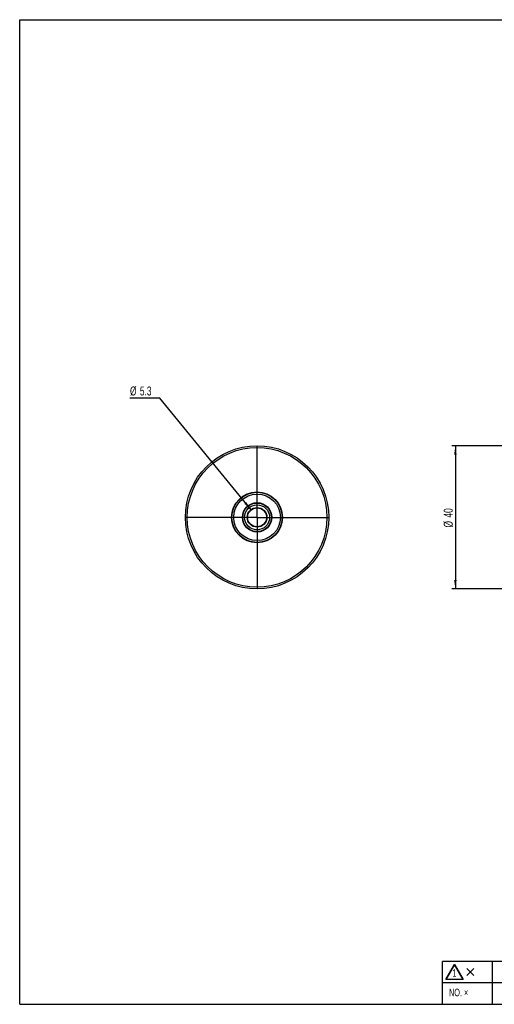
# Model space of a CAD drawing. Extents: x 80 to 2045, y 55 to 1448.
# Tile 1 of 4: x 80 to 742, y 55 to 1430. Entities that reach past the tile are written whole.
import ezdxf
from ezdxf.enums import TextEntityAlignment as Align

# ---------------------------------------------------------------- set-up
doc = ezdxf.new("R2010")
doc.units = 0
doc.header["$LTSCALE"] = 5
doc.layers.get('0').update_dxf_attribs({"linetype": 'CONTINUOUS'})
doc.layers.add('00_FORMAT', color=7, linetype='CONTINUOUS')
doc.dimstyles.new('SLDDIMSTYLE0', dxfattribs={"dimtxt": 12.5, "dimasz": 12.5, "dimexe": 0, "dimexo": 0.0625, "dimgap": 3.125, "dimtad": 0, "dimtih": 1, "dimtoh": 1, "dimlfac": 0.2, "dimrnd": 1e-09, "dimzin": 12, "dimsah": 1, "dimcen": 0, "dimazin": 3, "dimtfac": 1, "dimtofl": 0, "dimtmove": 0, "dimatfit": 3})
doc.dimstyles.new('SLDDIMSTYLE1', dxfattribs={"dimtxt": 12.5, "dimasz": 12.5, "dimexe": 0, "dimexo": 0.0625, "dimgap": 3.125, "dimtad": 1, "dimlfac": 0.2, "dimrnd": 1e-09, "dimzin": 12, "dimsah": 1, "dimcen": 0.09, "dimazin": 3, "dimtfac": 1, "dimtofl": 0, "dimtmove": 0, "dimatfit": 3})

# ---------------------------------------------------------------- blocks, each defined once
blk = doc.blocks.new('_D')
at = {"color": 7, "linetype": 'CONTINUOUS'}
for p, q in [((275.8, 901.5), (234, 901.5)), ((403, 745.3), (275.8, 901.5))]:
    blk.add_line(p, q, dxfattribs=at)
blk.add_solid([(403, 745.3), (396.5, 756.1), (393.8, 753.9)], dxfattribs=at)
at = {"color": 7, "linetype": 'CONTINUOUS', "width": 0.7}
for s, p in [('%%c', (234, 901.5, 650.5)), ('5.3', (247.8, 901.5, 650.5))]:
    blk.add_text(s, height=12.5, dxfattribs=at).set_placement(p, align=Align.BOTTOM_LEFT)
blk = doc.blocks.new('SW_CENTERMARKSYMBOL_0')
at = {"color": 0, "linetype": 'CONTINUOUS'}
for p, q in [((0, 0.01), (0, 100.005)), ((-0.01, 0), (-100.005, 0)), ((0, 0), (-0.005, 0)), ((0, 0), (0, 0.005)), ((0, 0), (0, -0.005)), ((0, 0), (0.005, 0)), ((0.01, 0), (100.005, 0)), ((0, -0.01), (0, -100.005))]:
    blk.add_line(p, q, dxfattribs=at)
blk = doc.blocks.new('_D_1')
at = {"color": 7, "linetype": 'CONTINUOUS'}
for p, q in [((963.1, 835), (683.2, 835)), ((688.2, 835), (688.2, 635)), ((963.1, 635), (683.2, 635))]:
    blk.add_line(p, q, dxfattribs=at)
for points in [[(688.2, 835), (686.4, 822.5), (689.9, 822.5)], [(688.2, 635), (689.9, 647.5), (686.4, 647.5)]]:
    blk.add_solid(points, dxfattribs=at)
at = {"color": 7, "linetype": 'CONTINUOUS', "width": 0.7}
for s, p in [('40', (688.2, 734.7)), ('%%c', (688.2, 720.9))]:
    blk.add_text(s, height=12.5, rotation=90, dxfattribs=at).set_placement(p, align=Align.BOTTOM_LEFT)

msp = doc.modelspace()

# ---------------------------------------------------------------- linework, layer by layer
at = {"color": 7, "linetype": 'CONTINUOUS'}
for p, q in [((376.728, 740.048), (376.369, 740.048)), ((376.369, 739.669), (376.369, 740.048)), ((376.369, 730.048), (376.369, 739.669)), ((376.369, 730.048), (376.728, 730.048)), ((674.877, 89.667), (687.001, 110.667)), ((687.001, 110.667), (699.125, 89.667)), ((713.95, 95), (703.95, 105)), ((703.95, 95), (713.95, 105)), ((699.125, 89.667), (674.877, 89.667))]:
    msp.add_line(p, q, dxfattribs=at)
for radius in [100, 97.5, 35.5, 35, 32.5, 20.5, 20, 17.5, 13.75, 13.25]:
    msp.add_circle((411.369, 735.048), radius, dxfattribs=at)
at = {"layer": '00_FORMAT', "color": 7}
for p, q in [((80.063, 55), (80.063, 1430)), ((80.063, 1430), (2045.063, 1430)), ((670.063, 85), (670.063, 115)), ((1145.063, 115), (670.063, 115)), ((687.001, 110.667), (674.877, 89.667)), ((699.125, 89.667), (687.001, 110.667)), ((740.063, 85), (740.063, 115)), ((713.95, 95), (703.95, 105)), ((703.95, 95), (713.95, 105)), ((670.063, 55), (670.063, 85)), ((1145.063, 85), (670.063, 85)), ((699.125, 89.667), (674.877, 89.667)), ((740.063, 55), (740.063, 85)), ((80.063, 55), (2045.063, 55))]:
    msp.add_line(p, q, dxfattribs=at)

# ---------------------------------------------------------------- block references
at = {"color": 7, "linetype": 'CONTINUOUS'}
msp.add_blockref('SW_CENTERMARKSYMBOL_0', (411.369, 735.048), dxfattribs=at)

# ---------------------------------------------------------------- texts
at = {"color": 7, "linetype": 'CONTINUOUS', "width": 0.7}
for s, p in [('1', (683.974, 90.332)), ('NO. ×', (679.31, 63.129))]:
    msp.add_text(s, height=10.5, dxfattribs=at).set_placement(p, align=Align.BOTTOM_LEFT)

# ---------------------------------------------------------------- dimensions: what is measured, and where the dimension line sits
at = {"color": 7, "linetype": 'CONTINUOUS'}
dim = msp.add_diameter_dim_2p(p1=(419.734, 724.772), p2=(403.005, 745.324), dimstyle='SLDDIMSTYLE0', dxfattribs=at)
dim.commit()
dim.dimension.update_dxf_attribs({"geometry": '_D', "text_midpoint": (251.774, 911.315), "dimtype": 163})
dim = msp.add_linear_dim(base=(688.185, 635.048), p1=(968.111, 835.048), p2=(968.111, 635.048), angle=90, text='%%c<>', dimstyle='SLDDIMSTYLE1', dxfattribs=at)
dim.commit()
dim.dimension.update_dxf_attribs({"geometry": '_D_1', "text_midpoint": (688.185, 735.048), "dimtype": 160})

doc.saveas('drawing.dxf')
